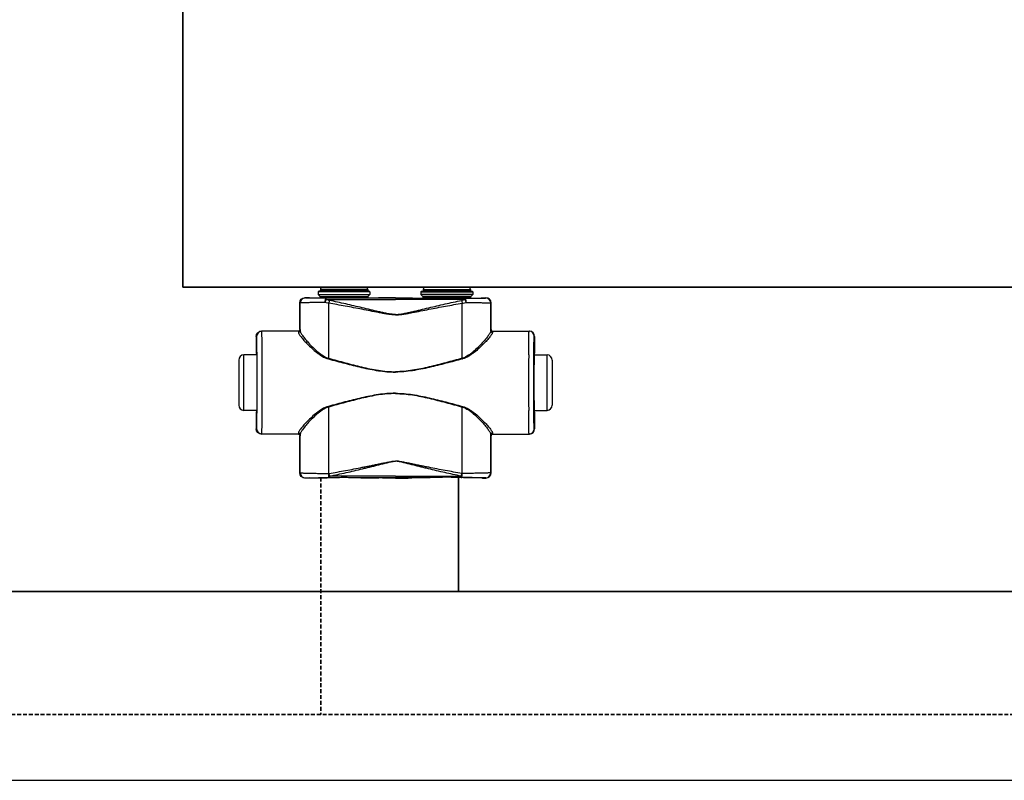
# Model space of a CAD drawing. Header units: millimetres. Extents: x -727 to 69715, y -15705 to 98123.
# Tile 255 of 256: x 59702 to 60181, y -15705 to -15335. Entities that reach past the tile are written whole.
import ezdxf

# ---------------------------------------------------------------- set-up
doc = ezdxf.new("R2010")
doc.units = ezdxf.units.MM
doc.linetypes.add('VERDECKT', pattern=[9.525, 6.35, -3.175])
for name, color, linetype, lineweight in [('UT_POTRUBI - PŘÍVOD', 1, 'Continuous', 35), ('UT_SCHÉMA_PŘÍVOD', 10, 'Continuous', 35), ('UT_SCHÉMA_ZPÁTEČKA', 172, 'VERDECKT', 35), ('UT_ZAŘÍZENÍ - OT', 3, 'Continuous', 35)]:
    doc.layers.add(name, color=color, linetype=linetype, lineweight=lineweight)

msp = doc.modelspace()

# ---------------------------------------------------------------- linework, layer by layer
at = {"color": 0, "linetype": 'Continuous'}
for p, q in [((59847.38, -15466.76), (59847.08, -15467.06)), ((59872.28, -15467.06), (59847.08, -15467.06)), ((59847.08, -15467.06), (59847.08, -15468.46)), ((59847.08, -15468.46), (59848.03, -15469.42)), ((59847.08, -15468.46), (59872.28, -15468.46)), ((59871.98, -15466.76), (59847.38, -15466.76)), ((59871.18, -15465.96), (59848.18, -15465.96)), ((59848.18, -15465.96), (59848.18, -15466.66)), ((59871.18, -15466.66), (59848.18, -15466.66)), ((59870.08, -15464.86), (59849.28, -15464.86)), ((59871.18, -15465.96), (59871.18, -15466.66)), ((59872.28, -15468.46), (59871.33, -15469.42)), ((59871.98, -15466.76), (59872.28, -15467.06)), ((59872.28, -15467.06), (59872.28, -15468.46)), ((59897.38, -15466.76), (59897.08, -15467.06)), ((59897.08, -15467.06), (59922.28, -15467.06)), ((59897.08, -15467.06), (59897.08, -15468.46)), ((59922.28, -15468.46), (59897.08, -15468.46)), ((59897.08, -15468.46), (59898.03, -15469.42)), ((59897.38, -15466.76), (59921.98, -15466.76)), ((59898.18, -15465.96), (59898.18, -15466.66)), ((59898.18, -15465.96), (59921.18, -15465.96)), ((59898.18, -15466.66), (59921.18, -15466.66)), ((59899.28, -15464.86), (59920.08, -15464.86)), ((59921.18, -15465.96), (59921.18, -15466.66)), ((59922.28, -15468.46), (59921.33, -15469.42)), ((59921.98, -15466.76), (59922.28, -15467.06)), ((59922.28, -15467.06), (59922.28, -15468.46)), ((59838.3, -15472.58), (59838.18, -15472.46)), ((59838.18, -15485.46), (59838.18, -15472.46)), ((59840.8, -15470.08), (59840.68, -15469.96)), ((59842.33, -15469.96), (59840.68, -15469.96)), ((59842.68, -15470.07), (59842.33, -15469.96)), ((59848.03, -15469.42), (59871.33, -15469.42)), ((59848.18, -15469.77), (59871.18, -15469.77)), ((59848.18, -15469.77), (59848.18, -15470.13)), ((59855.83, -15470.15), (59850.98, -15470.15)), ((59850.98, -15470.85), (59850.98, -15470.15)), ((59850.98, -15470.85), (59884.68, -15470.85)), ((59884.68, -15470.15), (59863.53, -15470.15)), ((59871.18, -15469.77), (59871.18, -15470.13)), ((59878.43, -15469.96), (59876.68, -15470.07)), ((59884.68, -15469.96), (59878.43, -15469.96)), ((59884.68, -15469.96), (59890.93, -15469.96)), ((59884.68, -15470.15), (59905.83, -15470.15)), ((59918.38, -15470.85), (59884.68, -15470.85)), ((59890.93, -15469.96), (59892.68, -15470.07)), ((59921.33, -15469.42), (59898.03, -15469.42)), ((59921.18, -15469.77), (59898.18, -15469.77)), ((59898.18, -15469.77), (59898.18, -15470.13)), ((59913.53, -15470.15), (59918.38, -15470.15)), ((59918.38, -15470.85), (59918.38, -15470.15)), ((59921.18, -15469.77), (59921.18, -15470.13)), ((59926.68, -15470.07), (59927.03, -15469.96)), ((59927.03, -15469.96), (59928.68, -15469.96)), ((59928.56, -15470.08), (59928.68, -15469.96)), ((59931.06, -15472.58), (59931.18, -15472.46)), ((59931.18, -15485.46), (59931.18, -15472.46)), ((59837.48, -15486.26), (59819.48, -15486.26)), ((59838.18, -15485.46), (59838.28, -15485.46)), ((59931.18, -15485.46), (59931.07, -15485.46)), ((59931.87, -15486.26), (59949.88, -15486.26)), ((59817.19, -15488.76), (59816.98, -15488.76)), ((59816.98, -15488.76), (59816.98, -15496.91)), ((59952.17, -15488.76), (59952.38, -15488.76)), ((59952.38, -15488.76), (59952.38, -15496.91)), ((59816.98, -15496.91), (59817.19, -15497.26)), ((59817.37, -15497.28), (59817.37, -15497.26)), ((59951.98, -15497.28), (59951.98, -15497.26)), ((59952.38, -15496.91), (59952.17, -15497.26)), ((59808.48, -15500.26), (59808.48, -15522.26)), ((59817.23, -15497.76), (59810.98, -15497.76)), ((59810.98, -15524.76), (59810.98, -15497.76)), ((59952.13, -15497.76), (59958.38, -15497.76)), ((59958.38, -15524.76), (59958.38, -15497.76)), ((59960.88, -15500.26), (59960.88, -15522.26)), ((59817.23, -15524.76), (59810.98, -15524.76)), ((59817.19, -15525.26), (59816.98, -15525.61)), ((59816.98, -15525.61), (59816.98, -15533.76)), ((59817.37, -15525.26), (59817.37, -15525.25)), ((59951.98, -15525.26), (59951.98, -15525.25)), ((59952.13, -15524.76), (59958.38, -15524.76)), ((59952.17, -15525.26), (59952.38, -15525.61)), ((59952.38, -15525.61), (59952.38, -15533.76)), ((59816.98, -15533.76), (59817.19, -15533.76)), ((59952.38, -15533.76), (59952.17, -15533.76)), ((59837.48, -15536.26), (59819.48, -15536.26)), ((59838.28, -15537.06), (59838.18, -15537.06)), ((59838.18, -15555.16), (59838.18, -15537.06)), ((59931.07, -15537.06), (59931.18, -15537.06)), ((59931.18, -15555.16), (59931.18, -15537.06)), ((59931.87, -15536.26), (59949.88, -15536.26)), ((59838.18, -15555.16), (59838.3, -15555.04)), ((59840.68, -15557.66), (59840.8, -15557.54)), ((59842.33, -15557.66), (59840.68, -15557.66)), ((59842.68, -15557.56), (59842.33, -15557.66)), ((59852.22, -15555.42), (59852.4, -15555.41)), ((59852.55, -15557.47), (59852.72, -15557.47)), ((59884.68, -15556.72), (59852.72, -15556.72)), ((59852.72, -15557.47), (59852.72, -15556.72)), ((59852.72, -15557.47), (59853.98, -15557.47)), ((59865.37, -15557.47), (59884.68, -15557.47)), ((59878.43, -15557.66), (59876.68, -15557.56)), ((59884.68, -15557.66), (59878.43, -15557.66)), ((59884.68, -15556.72), (59916.63, -15556.72)), ((59903.98, -15557.47), (59884.68, -15557.47)), ((59884.68, -15557.66), (59890.93, -15557.66)), ((59890.93, -15557.66), (59892.68, -15557.56)), ((59916.63, -15557.47), (59915.37, -15557.47)), ((59916.63, -15557.47), (59916.63, -15556.72)), ((59916.81, -15557.47), (59916.63, -15557.47)), ((59917.14, -15555.42), (59916.96, -15555.41)), ((59926.68, -15557.56), (59927.03, -15557.66)), ((59927.03, -15557.66), (59928.68, -15557.66)), ((59928.68, -15557.66), (59928.56, -15557.54)), ((59931.18, -15555.16), (59931.06, -15555.04))]:
    msp.add_line(p, q, dxfattribs=at)
msp.add_line((-727.45, -15704.69), (68024.28, -15704.69))
for centre, radius, start, end in [((59849.28, -15465.96), 1.1, 90, 180), ((59849.28, -15466.66), 1.1, 180, 185.2187), ((59870.08, -15465.96), 1.1, 0, 90), ((59870.08, -15466.66), 1.1, 354.7813, 0), ((59899.28, -15465.96), 1.1, 90, 180), ((59899.28, -15466.66), 1.1, 180, 185.2187), ((59920.08, -15465.96), 1.1, 0, 90), ((59920.08, -15466.66), 1.1, 354.7813, 0), ((59840.8, -15472.58), 2.5, 90.0025, 179.9975), ((59847.68, -15469.77), 0.5, 0, 45), ((59871.68, -15469.77), 0.5, 135, 180), ((59897.68, -15469.77), 0.5, 0, 45), ((59921.68, -15469.77), 0.5, 135, 180), ((59928.56, -15472.58), 2.5, 0.0025, 89.9975), ((59819.69, -15488.76), 2.5, 90.0022, 180.0011), ((59837.48, -15485.46), 0.8, 270.0036, 359.9972), ((59931.87, -15485.46), 0.8, 180.0028, 269.9964), ((59949.67, -15488.76), 2.5, 359.9989, 89.9978), ((59810.98, -15500.26), 2.5, 90, 180), ((57377.52, -15511.26), 2442.41, 359.68325, 0.31675), ((62391.84, -15511.26), 2442.41, 179.68325, 180.31675), ((59958.38, -15500.26), 2.5, 0, 90), ((59810.98, -15522.26), 2.5, 180, 270), ((59958.38, -15522.26), 2.5, 270, 0), ((59819.69, -15533.76), 2.5, 179.9989, 269.9978), ((59949.67, -15533.76), 2.5, 270.0022, 0.0011), ((59837.48, -15537.06), 0.8, 0.0028, 89.9964), ((59931.87, -15537.06), 0.8, 90.0036, 179.9972), ((59840.8, -15555.04), 2.5, 180.0025, 269.9975), ((59928.56, -15555.04), 2.5, 270.0025, 359.9975)]:
    msp.add_arc(centre, radius, start, end, dxfattribs=at)
at = {"color": 0, "linetype": 'Continuous', "extrusion": (0, 0, -1)}
for centre, major_axis, ratio, start_param, end_param in [((59840.68, -15472.46), (-1.77, 1.77), 0.999973, -0.785384, 0.785384), ((59859.68, -15470.07), (-17, 0), 0.005236, 4.941076, 6.283185), ((59859.68, -15470.07), (-17, 0), 0.005236, 3.141593, 4.483702), ((59819.48, -15488.76), (-2.5, 0), 0.999945, 0, 1.570796), ((59837.38, -15485.46), (-0.8, 0), 0.999986, -3.141593, -1.659157), ((59817.19, -15511.26), (0, 14), 0.010472, 0, 3.141593), ((59819.48, -15533.76), (-2.5, 0), 0.999945, -1.570796, 0), ((59837.38, -15537.06), (0.8, 0), 0.999986, -1.395381, 0), ((59840.68, -15555.16), (1.77, 1.77), 0.999973, -3.926977, -2.356208), ((59859.68, -15557.56), (-17, 0), 0.005236, 0, 1.229157), ((59859.68, -15557.56), (-17, 0), 0.005236, 1.912436, 3.141593)]:
    msp.add_ellipse(centre, major_axis=major_axis, ratio=ratio, start_param=start_param, end_param=end_param, dxfattribs=at)
at = {"color": 0, "linetype": 'Continuous'}
for centre, major_axis, ratio, start_param, end_param in [((59909.68, -15470.07), (17, 0), 0.005236, 3.141593, 4.483702), ((59909.68, -15470.07), (17, 0), 0.005236, 4.941076, 6.283185), ((59928.68, -15472.46), (1.77, 1.77), 0.999973, -0.785384, 0.785384), ((59931.98, -15485.46), (0.8, 0), 0.999986, -3.141593, -1.659157), ((59949.88, -15488.76), (2.5, 0), 0.999945, 0, 1.570796), ((59952.17, -15511.26), (0, 14), 0.010472, 0, 3.141593), ((59949.88, -15533.76), (2.5, 0), 0.999945, -1.570796, 0), ((59931.98, -15537.06), (-0.8, 0), 0.999986, -1.395381, 0), ((59909.68, -15557.56), (17, 0), 0.005236, 1.912436, 3.141593), ((59909.68, -15557.56), (17, 0), 0.005236, 0, 1.229157), ((59928.68, -15555.16), (-1.77, 1.77), 0.999973, -3.926977, -2.356208)]:
    msp.add_ellipse(centre, major_axis=major_axis, ratio=ratio, start_param=start_param, end_param=end_param, dxfattribs=at)
for points, knots in [([(59850.36, -15472.27), (59849.53, -15472.28), (59847.92, -15472.29), (59845.96, -15472.31), (59844.49, -15472.33), (59843.49, -15472.34), (59842.56, -15472.36), (59841.71, -15472.38), (59840.94, -15472.4), (59840.27, -15472.42), (59839.69, -15472.45), (59839.27, -15472.47), (59838.99, -15472.49), (59838.81, -15472.5), (59838.66, -15472.51), (59838.54, -15472.53), (59838.44, -15472.54), (59838.37, -15472.55), (59838.33, -15472.57), (59838.3, -15472.58), (59838.3, -15472.58)], [0, 0, 0, 0, 0.207034, 0.39928, 0.488214, 0.57154, 0.648707, 0.71921, 0.782588, 0.838437, 0.886403, 0.926186, 0.942933, 0.957549, 0.970012, 0.98031, 0.988432, 0.994377, 0.998178, 1, 1, 1, 1]), ([(59838.31, -15486), (59838.31, -15484.88), (59838.31, -15480.41), (59838.3, -15475.93), (59838.3, -15472.58)], [0, 0, 0, 0, 0.250733, 1, 1, 1, 1]), ([(59850.98, -15470.15), (59850.27, -15470.15), (59848.92, -15470.15), (59847.25, -15470.15), (59846.02, -15470.14), (59845.17, -15470.14), (59844.38, -15470.13), (59843.67, -15470.13), (59843.03, -15470.12), (59842.46, -15470.12), (59841.97, -15470.11), (59841.62, -15470.11), (59841.38, -15470.1), (59841.23, -15470.1), (59841.1, -15470.1), (59841, -15470.1), (59840.93, -15470.09), (59840.88, -15470.09), (59840.85, -15470.09), (59840.83, -15470.09), (59840.82, -15470.09), (59840.81, -15470.09), (59840.8, -15470.09), (59840.8, -15470.08)], [0, 0, 0, 0, 0.207653, 0.400343, 0.489423, 0.572844, 0.650059, 0.720565, 0.783909, 0.839692, 0.887568, 0.927242, 0.943927, 0.958477, 0.970869, 0.981088, 0.989117, 0.992306, 0.994945, 0.997032, 0.998568, 0.999554, 1, 1, 1, 1]), ([(59850.98, -15470.15), (59850.89, -15470.16), (59850.79, -15470.27), (59850.71, -15470.4), (59850.64, -15470.55), (59850.56, -15470.78), (59850.49, -15471.09), (59850.43, -15471.45), (59850.39, -15471.85), (59850.37, -15472.13), (59850.36, -15472.27)], [0, 0, 0, 0, 0.117156, 0.161001, 0.211236, 0.330442, 0.472834, 0.634922, 0.812344, 1, 1, 1, 1]), ([(59850.98, -15470.85), (59850.85, -15471.06), (59850.62, -15471.52), (59850.45, -15472.01), (59850.36, -15472.27)], [0, 0, 0, 0, 0.464895, 1, 1, 1, 1]), ([(59852.23, -15472.63), (59852.07, -15472.61), (59851.44, -15472.51), (59850.82, -15472.38), (59850.36, -15472.27)], [0, 0, 0, 0, 0.252579, 1, 1, 1, 1]), ([(59852.55, -15471.29), (59852.42, -15471.27), (59851.88, -15471.15), (59851.36, -15470.99), (59850.98, -15470.85)], [0, 0, 0, 0, 0.253704, 1, 1, 1, 1]), ([(59852.55, -15471.29), (59852.49, -15471.5), (59852.37, -15471.94), (59852.27, -15472.39), (59852.23, -15472.63)], [0, 0, 0, 0, 0.464569, 1, 1, 1, 1]), ([(59884.68, -15478.27), (59884.68, -15478.27), (59883.99, -15478.27), (59882.61, -15478.19), (59880.56, -15477.91), (59878.52, -15477.56), (59875.81, -15477.06), (59872.43, -15476.39), (59868.39, -15475.6), (59864.34, -15474.81), (59860.3, -15474.05), (59856.27, -15473.32), (59853.57, -15472.86), (59852.23, -15472.63)], [0.5000015, 0.5000015, 0.5000015, 0.5000015, 0.500002, 0.5313979, 0.5627848, 0.5941575, 0.6255147, 0.6881766, 0.7507583, 0.8132458, 0.8756245, 0.9378805, 1, 1, 1, 1]), ([(59852.24, -15499.41), (59852.24, -15497.17), (59852.24, -15488.24), (59852.23, -15479.32), (59852.23, -15472.63)], [0, 0, 0, 0, 0.250952, 1, 1, 1, 1]), ([(59884.68, -15478.09), (59884.68, -15478.09), (59884.33, -15478.09), (59883.64, -15478.07), (59882.27, -15477.93), (59880.57, -15477.65), (59878.55, -15477.23), (59876.53, -15476.77), (59874.53, -15476.3), (59871.86, -15475.66), (59868.52, -15474.86), (59864.52, -15473.92), (59860.53, -15473), (59856.54, -15472.12), (59853.88, -15471.57), (59852.55, -15471.29)], [0.499995, 0.499995, 0.499995, 0.499995, 0.4999958, 0.5157333, 0.5314718, 0.5629204, 0.5943483, 0.6257534, 0.6571339, 0.6884877, 0.7511054, 0.813586, 0.8759088, 0.9380534, 1, 1, 1, 1]), ([(59863.53, -15470.15), (59862.89, -15470.15), (59861.61, -15470.18), (59859.68, -15470.2), (59857.75, -15470.18), (59856.46, -15470.15), (59855.83, -15470.15)], [0, 0, 0, 0, 0.248355, 0.5, 0.751645, 1, 1, 1, 1]), ([(59884.68, -15478.09), (59884.68, -15478.09), (59885.02, -15478.09), (59885.71, -15478.07), (59887.09, -15477.93), (59888.79, -15477.65), (59890.81, -15477.23), (59892.82, -15476.77), (59894.83, -15476.3), (59897.5, -15475.66), (59900.84, -15474.86), (59904.83, -15473.92), (59908.83, -15473), (59912.82, -15472.12), (59915.48, -15471.57), (59916.81, -15471.29)], [0.499995, 0.499995, 0.499995, 0.499995, 0.4999958, 0.5157333, 0.5314718, 0.5629204, 0.5943483, 0.6257534, 0.6571339, 0.6884877, 0.7511054, 0.813586, 0.8759088, 0.9380534, 1, 1, 1, 1]), ([(59884.68, -15478.27), (59884.68, -15478.27), (59885.37, -15478.27), (59886.75, -15478.19), (59888.8, -15477.91), (59890.84, -15477.56), (59893.55, -15477.06), (59896.92, -15476.39), (59900.97, -15475.6), (59905.01, -15474.81), (59909.05, -15474.05), (59913.09, -15473.32), (59915.79, -15472.86), (59917.13, -15472.63)], [0.5000015, 0.5000015, 0.5000015, 0.5000015, 0.500002, 0.5313979, 0.5627848, 0.5941575, 0.6255147, 0.6881766, 0.7507583, 0.8132458, 0.8756245, 0.9378805, 1, 1, 1, 1]), ([(59905.83, -15470.15), (59906.46, -15470.15), (59907.75, -15470.18), (59909.68, -15470.2), (59911.61, -15470.18), (59912.89, -15470.15), (59913.53, -15470.15)], [0, 0, 0, 0, 0.248355, 0.5, 0.751645, 1, 1, 1, 1]), ([(59916.81, -15471.29), (59916.94, -15471.27), (59917.47, -15471.15), (59918, -15470.99), (59918.38, -15470.85)], [0, 0, 0, 0, 0.253704, 1, 1, 1, 1]), ([(59916.81, -15471.29), (59916.87, -15471.5), (59916.99, -15471.94), (59917.09, -15472.39), (59917.13, -15472.63)], [0, 0, 0, 0, 0.464569, 1, 1, 1, 1]), ([(59917.12, -15499.41), (59917.12, -15497.17), (59917.12, -15488.24), (59917.13, -15479.32), (59917.13, -15472.63)], [0, 0, 0, 0, 0.250952, 1, 1, 1, 1]), ([(59917.13, -15472.63), (59917.29, -15472.61), (59917.92, -15472.51), (59918.54, -15472.38), (59919, -15472.27)], [0, 0, 0, 0, 0.252579, 1, 1, 1, 1]), ([(59918.38, -15470.15), (59919.08, -15470.15), (59920.44, -15470.15), (59922.1, -15470.15), (59923.34, -15470.14), (59924.19, -15470.14), (59924.97, -15470.13), (59925.69, -15470.13), (59926.33, -15470.12), (59926.9, -15470.12), (59927.39, -15470.11), (59927.74, -15470.11), (59927.98, -15470.1), (59928.13, -15470.1), (59928.25, -15470.1), (59928.36, -15470.1), (59928.43, -15470.09), (59928.48, -15470.09), (59928.5, -15470.09), (59928.52, -15470.09), (59928.54, -15470.09), (59928.55, -15470.09), (59928.56, -15470.09), (59928.56, -15470.08)], [0, 0, 0, 0, 0.207653, 0.400343, 0.489423, 0.572844, 0.650059, 0.720565, 0.783909, 0.839692, 0.887568, 0.927242, 0.943927, 0.958477, 0.970869, 0.981088, 0.989117, 0.992306, 0.994945, 0.997032, 0.998568, 0.999554, 1, 1, 1, 1]), ([(59918.38, -15470.15), (59918.47, -15470.16), (59918.57, -15470.27), (59918.65, -15470.4), (59918.72, -15470.55), (59918.79, -15470.78), (59918.87, -15471.09), (59918.93, -15471.45), (59918.97, -15471.85), (59918.99, -15472.13), (59919, -15472.27)], [0, 0, 0, 0, 0.117156, 0.161001, 0.211236, 0.330442, 0.472834, 0.634922, 0.812344, 1, 1, 1, 1]), ([(59918.38, -15470.85), (59918.5, -15471.06), (59918.73, -15471.52), (59918.91, -15472.01), (59919, -15472.27)], [0, 0, 0, 0, 0.464895, 1, 1, 1, 1]), ([(59919, -15472.27), (59919.83, -15472.28), (59921.44, -15472.29), (59923.4, -15472.31), (59924.87, -15472.33), (59925.87, -15472.34), (59926.8, -15472.36), (59927.65, -15472.38), (59928.41, -15472.4), (59929.09, -15472.42), (59929.66, -15472.45), (59930.08, -15472.47), (59930.37, -15472.49), (59930.55, -15472.5), (59930.7, -15472.51), (59930.82, -15472.53), (59930.92, -15472.54), (59930.99, -15472.55), (59931.03, -15472.57), (59931.05, -15472.58), (59931.06, -15472.58)], [0, 0, 0, 0, 0.207034, 0.39928, 0.488214, 0.57154, 0.648707, 0.71921, 0.782588, 0.838437, 0.886403, 0.926186, 0.942933, 0.957549, 0.970012, 0.98031, 0.988432, 0.994377, 0.998178, 1, 1, 1, 1]), ([(59931.05, -15486), (59931.05, -15484.88), (59931.05, -15480.41), (59931.05, -15475.93), (59931.06, -15472.58)], [0, 0, 0, 0, 0.250733, 1, 1, 1, 1]), ([(59819.89, -15497.76), (59819.88, -15496.92), (59819.87, -15495.32), (59819.85, -15493.39), (59819.84, -15491.97), (59819.83, -15491.02), (59819.81, -15490.14), (59819.8, -15489.35), (59819.79, -15488.65), (59819.78, -15488.03), (59819.76, -15487.5), (59819.75, -15487.12), (59819.74, -15486.87), (59819.73, -15486.71), (59819.73, -15486.57), (59819.72, -15486.47), (59819.71, -15486.38), (59819.7, -15486.32), (59819.7, -15486.28), (59819.69, -15486.27), (59819.69, -15486.26), (59819.69, -15486.26)], [0, 0, 0, 0, 0.218984, 0.416191, 0.505653, 0.588551, 0.664564, 0.733396, 0.794781, 0.848478, 0.894279, 0.932006, 0.947796, 0.961515, 0.973152, 0.982695, 0.990138, 0.995479, 0.998726, 0.999584, 1, 1, 1, 1]), ([(59837.48, -15486.26), (59837.48, -15486.26), (59837.49, -15486.27), (59837.49, -15486.27), (59837.49, -15486.28), (59837.49, -15486.3), (59837.49, -15486.34), (59837.5, -15486.4), (59837.5, -15486.47), (59837.5, -15486.56), (59837.51, -15486.66), (59837.51, -15486.74), (59837.51, -15486.78)], [0, 0, 0, 0, 0.005122, 0.017304, 0.037118, 0.064661, 0.143035, 0.252499, 0.393016, 0.564526, 0.766907, 1, 1, 1, 1]), ([(59838.31, -15486), (59838.31, -15486.1), (59838.27, -15486.31), (59838.09, -15486.57), (59837.82, -15486.74), (59837.61, -15486.78), (59837.51, -15486.78)], [0, 0, 0, 0, 0.247572, 0.496581, 0.747591, 1, 1, 1, 1]), ([(59837.51, -15486.78), (59837.51, -15486.85), (59837.53, -15486.99), (59837.61, -15487.21), (59837.72, -15487.46), (59837.93, -15487.84), (59838.28, -15488.39), (59838.81, -15489.09), (59839.46, -15489.88), (59840.49, -15491.06), (59841.99, -15492.64), (59844.04, -15494.6), (59845.95, -15496.25), (59847.64, -15497.51), (59849.5, -15498.72), (59851.05, -15499.44), (59852.14, -15499.74)], [0, 0, 0, 0, 0.009694, 0.02127, 0.034861, 0.050494, 0.087694, 0.13227, 0.183417, 0.240322, 0.368483, 0.511765, 0.666448, 0.747227, 0.829948, 1, 1, 1, 1]), ([(59838.28, -15485.46), (59838.28, -15485.46), (59838.29, -15485.47), (59838.29, -15485.47), (59838.29, -15485.48), (59838.29, -15485.5), (59838.29, -15485.54), (59838.3, -15485.6), (59838.3, -15485.68), (59838.3, -15485.77), (59838.31, -15485.88), (59838.31, -15485.96), (59838.31, -15486)], [0, 0, 0, 0, 0.005057, 0.017214, 0.037015, 0.06455, 0.142921, 0.252392, 0.392925, 0.564459, 0.766871, 1, 1, 1, 1]), ([(59838.31, -15486), (59838.31, -15486.07), (59838.33, -15486.21), (59838.4, -15486.44), (59838.51, -15486.7), (59838.7, -15487.11), (59839.04, -15487.67), (59839.54, -15488.4), (59840.15, -15489.2), (59841.12, -15490.42), (59842.54, -15492.04), (59844.47, -15494.06), (59846.28, -15495.75), (59847.9, -15497.06), (59849.68, -15498.32), (59851.17, -15499.1), (59852.24, -15499.41)], [0, 0, 0, 0, 0.010286, 0.022433, 0.036551, 0.052653, 0.090607, 0.135698, 0.187142, 0.244158, 0.372094, 0.514728, 0.6685, 0.748767, 0.830965, 1, 1, 1, 1]), ([(59931.05, -15486), (59931.05, -15486.07), (59931.02, -15486.21), (59930.96, -15486.44), (59930.85, -15486.7), (59930.65, -15487.11), (59930.32, -15487.67), (59929.82, -15488.4), (59929.21, -15489.2), (59928.24, -15490.42), (59926.82, -15492.04), (59924.89, -15494.06), (59923.08, -15495.75), (59921.46, -15497.06), (59919.68, -15498.32), (59918.19, -15499.1), (59917.12, -15499.41)], [0, 0, 0, 0, 0.010286, 0.022433, 0.036551, 0.052653, 0.090607, 0.135698, 0.187142, 0.244158, 0.372094, 0.514728, 0.6685, 0.748767, 0.830965, 1, 1, 1, 1]), ([(59931.85, -15486.78), (59931.85, -15486.85), (59931.82, -15486.99), (59931.75, -15487.21), (59931.64, -15487.46), (59931.43, -15487.84), (59931.08, -15488.39), (59930.54, -15489.09), (59929.9, -15489.88), (59928.87, -15491.06), (59927.36, -15492.64), (59925.32, -15494.6), (59923.41, -15496.25), (59921.71, -15497.51), (59919.86, -15498.72), (59918.31, -15499.44), (59917.22, -15499.74)], [0, 0, 0, 0, 0.009694, 0.02127, 0.034861, 0.050494, 0.087694, 0.13227, 0.183417, 0.240322, 0.368483, 0.511765, 0.666448, 0.747227, 0.829948, 1, 1, 1, 1]), ([(59931.07, -15485.46), (59931.07, -15485.46), (59931.07, -15485.47), (59931.07, -15485.47), (59931.07, -15485.48), (59931.07, -15485.5), (59931.06, -15485.54), (59931.06, -15485.6), (59931.06, -15485.68), (59931.05, -15485.77), (59931.05, -15485.88), (59931.05, -15485.96), (59931.05, -15486)], [0, 0, 0, 0, 0.005057, 0.017214, 0.037015, 0.06455, 0.142921, 0.252392, 0.392925, 0.564459, 0.766871, 1, 1, 1, 1]), ([(59931.05, -15486), (59931.05, -15486.1), (59931.09, -15486.31), (59931.27, -15486.57), (59931.53, -15486.74), (59931.74, -15486.78), (59931.85, -15486.78)], [0, 0, 0, 0, 0.247572, 0.496581, 0.747591, 1, 1, 1, 1]), ([(59931.87, -15486.26), (59931.87, -15486.26), (59931.87, -15486.27), (59931.87, -15486.27), (59931.87, -15486.28), (59931.87, -15486.3), (59931.86, -15486.34), (59931.86, -15486.4), (59931.86, -15486.47), (59931.85, -15486.56), (59931.85, -15486.66), (59931.85, -15486.74), (59931.85, -15486.78)], [0, 0, 0, 0, 0.005122, 0.017304, 0.037118, 0.064661, 0.143035, 0.252499, 0.393016, 0.564526, 0.766907, 1, 1, 1, 1]), ([(59949.47, -15497.76), (59949.48, -15496.92), (59949.49, -15495.32), (59949.5, -15493.39), (59949.52, -15491.97), (59949.53, -15491.02), (59949.54, -15490.14), (59949.56, -15489.35), (59949.57, -15488.65), (59949.58, -15488.03), (59949.6, -15487.5), (59949.61, -15487.12), (59949.62, -15486.87), (59949.62, -15486.71), (59949.63, -15486.57), (59949.64, -15486.47), (59949.65, -15486.38), (59949.65, -15486.32), (59949.66, -15486.28), (59949.66, -15486.27), (59949.67, -15486.26), (59949.67, -15486.26)], [0, 0, 0, 0, 0.218984, 0.416191, 0.505653, 0.588551, 0.664564, 0.733396, 0.794781, 0.848478, 0.894279, 0.932006, 0.947796, 0.961515, 0.973152, 0.982695, 0.990138, 0.995479, 0.998726, 0.999584, 1, 1, 1, 1]), ([(59817.37, -15497.26), (59817.37, -15496.63), (59817.36, -15495.44), (59817.34, -15494), (59817.33, -15492.94), (59817.31, -15492.24), (59817.3, -15491.6), (59817.29, -15491.02), (59817.28, -15490.5), (59817.27, -15490.05), (59817.26, -15489.67), (59817.24, -15489.39), (59817.24, -15489.2), (59817.23, -15489.09), (59817.22, -15488.99), (59817.22, -15488.91), (59817.21, -15488.85), (59817.2, -15488.8), (59817.2, -15488.78), (59817.19, -15488.76), (59817.19, -15488.76)], [0, 0, 0, 0, 0.221931, 0.420259, 0.509783, 0.592499, 0.668149, 0.736495, 0.797321, 0.850436, 0.895675, 0.932895, 0.948462, 0.961984, 0.973451, 0.982856, 0.990196, 0.99547, 0.998697, 1, 1, 1, 1]), ([(59951.98, -15497.26), (59951.99, -15496.63), (59952, -15495.44), (59952.02, -15494), (59952.03, -15492.94), (59952.04, -15492.24), (59952.05, -15491.6), (59952.07, -15491.02), (59952.08, -15490.5), (59952.09, -15490.05), (59952.1, -15489.67), (59952.11, -15489.39), (59952.12, -15489.2), (59952.13, -15489.09), (59952.14, -15488.99), (59952.14, -15488.91), (59952.15, -15488.85), (59952.15, -15488.8), (59952.16, -15488.78), (59952.17, -15488.76), (59952.17, -15488.76)], [0, 0, 0, 0, 0.221931, 0.420259, 0.509783, 0.592499, 0.668149, 0.736495, 0.797321, 0.850436, 0.895675, 0.932895, 0.948462, 0.961984, 0.973451, 0.982856, 0.990196, 0.99547, 0.998697, 1, 1, 1, 1]), ([(59817.37, -15525.25), (59817.39, -15523.06), (59817.42, -15518.39), (59817.43, -15511.26), (59817.42, -15504.13), (59817.39, -15499.47), (59817.37, -15497.28)], [0, 0, 0, 0, 0.235226, 0.499987, 0.764754, 1, 1, 1, 1]), ([(59951.98, -15525.25), (59951.97, -15523.06), (59951.94, -15518.39), (59951.93, -15511.26), (59951.94, -15504.13), (59951.97, -15499.47), (59951.98, -15497.28)], [0, 0, 0, 0, 0.235226, 0.499987, 0.764754, 1, 1, 1, 1]), ([(59852.24, -15499.41), (59852.23, -15499.44), (59852.2, -15499.55), (59852.17, -15499.66), (59852.14, -15499.74)], [0, 0, 0, 0, 0.258378, 1, 1, 1, 1]), ([(59852.14, -15499.74), (59854.8, -15500.45), (59858.8, -15501.53), (59864.16, -15502.9), (59868.2, -15503.87), (59872.27, -15504.75), (59876.37, -15505.48), (59879.82, -15505.89), (59882.59, -15506.07), (59883.98, -15506.1), (59884.68, -15506.1), (59884.68, -15506.1)], [0, 0, 0, 0, 0.1245061, 0.1869228, 0.2494269, 0.3120016, 0.3746311, 0.4372993, 0.4686472, 0.4999998, 0.5, 0.5, 0.5, 0.5]), ([(59852.24, -15499.41), (59854.89, -15500.14), (59858.88, -15501.25), (59864.21, -15502.66), (59868.24, -15503.66), (59872.3, -15504.56), (59876.39, -15505.31), (59879.83, -15505.74), (59882.6, -15505.92), (59883.99, -15505.95), (59884.68, -15505.95), (59884.68, -15505.95)], [0, 0, 0, 0, 0.1244767, 0.1868883, 0.2493924, 0.3119715, 0.3746087, 0.437287, 0.4686409, 0.4999998, 0.5, 0.5, 0.5, 0.5]), ([(59917.12, -15499.41), (59914.46, -15500.14), (59910.48, -15501.25), (59905.14, -15502.66), (59901.12, -15503.66), (59897.06, -15504.56), (59892.97, -15505.31), (59889.53, -15505.74), (59886.76, -15505.92), (59885.37, -15505.95), (59884.68, -15505.95), (59884.68, -15505.95)], [0, 0, 0, 0, 0.1244767, 0.1868883, 0.2493924, 0.3119715, 0.3746087, 0.437287, 0.4686409, 0.4999998, 0.5, 0.5, 0.5, 0.5]), ([(59917.22, -15499.74), (59914.56, -15500.45), (59910.55, -15501.53), (59905.2, -15502.9), (59901.16, -15503.87), (59897.09, -15504.75), (59892.99, -15505.48), (59889.54, -15505.89), (59886.76, -15506.07), (59885.37, -15506.1), (59884.68, -15506.1), (59884.68, -15506.1)], [0, 0, 0, 0, 0.1245061, 0.1869228, 0.2494269, 0.3120016, 0.3746311, 0.4372993, 0.4686472, 0.4999998, 0.5, 0.5, 0.5, 0.5]), ([(59917.12, -15499.41), (59917.13, -15499.44), (59917.16, -15499.55), (59917.19, -15499.66), (59917.22, -15499.74)], [0, 0, 0, 0, 0.258378, 1, 1, 1, 1]), ([(59884.68, -15516.43), (59883.29, -15516.43), (59880.51, -15516.55), (59876.37, -15517.05), (59872.27, -15517.77), (59868.2, -15518.65), (59864.16, -15519.63), (59858.8, -15520.99), (59854.8, -15522.07), (59852.14, -15522.79)], [0.5, 0.5, 0.5, 0.5, 0.5626889, 0.6253582, 0.6879892, 0.7505657, 0.8130716, 0.8754902, 1, 1, 1, 1]), ([(59884.68, -15516.58), (59883.29, -15516.58), (59880.52, -15516.7), (59876.39, -15517.21), (59872.3, -15517.96), (59868.24, -15518.87), (59864.21, -15519.87), (59858.88, -15521.28), (59854.89, -15522.38), (59852.24, -15523.12)], [0.5, 0.5, 0.5, 0.5, 0.5627005, 0.6253799, 0.6880187, 0.7505997, 0.8131057, 0.8755193, 1, 1, 1, 1]), ([(59884.68, -15516.43), (59886.07, -15516.43), (59888.85, -15516.55), (59892.99, -15517.05), (59897.09, -15517.77), (59901.16, -15518.65), (59905.2, -15519.63), (59910.55, -15520.99), (59914.56, -15522.07), (59917.22, -15522.79)], [0.5, 0.5, 0.5, 0.5, 0.5626889, 0.6253582, 0.6879892, 0.7505657, 0.8130716, 0.8754902, 1, 1, 1, 1]), ([(59884.68, -15516.58), (59886.07, -15516.58), (59888.84, -15516.7), (59892.97, -15517.21), (59897.06, -15517.96), (59901.12, -15518.87), (59905.14, -15519.87), (59910.48, -15521.28), (59914.46, -15522.38), (59917.12, -15523.12)], [0.5, 0.5, 0.5, 0.5, 0.5627005, 0.6253799, 0.6880187, 0.7505997, 0.8131057, 0.8755193, 1, 1, 1, 1]), ([(59817.19, -15533.76), (59817.19, -15533.76), (59817.2, -15533.75), (59817.2, -15533.72), (59817.21, -15533.68), (59817.22, -15533.61), (59817.22, -15533.53), (59817.23, -15533.44), (59817.24, -15533.32), (59817.24, -15533.13), (59817.26, -15532.86), (59817.27, -15532.47), (59817.28, -15532.02), (59817.29, -15531.51), (59817.3, -15530.92), (59817.31, -15530.28), (59817.33, -15529.58), (59817.34, -15528.53), (59817.36, -15527.08), (59817.37, -15525.89), (59817.37, -15525.26)], [0, 0, 0, 0, 0.001303, 0.00453, 0.009804, 0.017144, 0.026549, 0.038016, 0.051538, 0.067105, 0.104325, 0.149564, 0.202679, 0.263505, 0.331851, 0.407501, 0.490217, 0.579741, 0.778069, 1, 1, 1, 1]), ([(59819.69, -15536.26), (59819.69, -15536.26), (59819.69, -15536.26), (59819.7, -15536.24), (59819.7, -15536.2), (59819.71, -15536.14), (59819.72, -15536.06), (59819.73, -15535.95), (59819.73, -15535.82), (59819.74, -15535.66), (59819.75, -15535.4), (59819.76, -15535.02), (59819.78, -15534.49), (59819.79, -15533.88), (59819.8, -15533.17), (59819.81, -15532.38), (59819.83, -15531.51), (59819.84, -15530.56), (59819.85, -15529.14), (59819.87, -15527.2), (59819.88, -15525.6), (59819.89, -15524.76)], [0, 0, 0, 0, 0.000416, 0.001274, 0.004521, 0.009862, 0.017305, 0.026849, 0.038485, 0.052204, 0.067994, 0.105721, 0.151522, 0.205219, 0.266604, 0.335437, 0.411449, 0.494347, 0.58381, 0.781016, 1, 1, 1, 1]), ([(59852.14, -15522.79), (59851.05, -15523.08), (59849.5, -15523.81), (59847.64, -15525.01), (59845.95, -15526.28), (59844.04, -15527.92), (59841.99, -15529.88), (59840.49, -15531.47), (59839.46, -15532.65), (59838.81, -15533.43), (59838.28, -15534.14), (59837.93, -15534.68), (59837.72, -15535.07), (59837.61, -15535.32), (59837.53, -15535.54), (59837.51, -15535.68), (59837.51, -15535.74)], [0, 0, 0, 0, 0.170052, 0.252774, 0.333553, 0.488235, 0.631517, 0.759678, 0.816583, 0.86773, 0.912306, 0.949506, 0.965139, 0.978731, 0.990306, 1, 1, 1, 1]), ([(59852.24, -15523.12), (59851.17, -15523.43), (59849.68, -15524.2), (59847.9, -15525.46), (59846.28, -15526.77), (59844.47, -15528.46), (59842.54, -15530.48), (59841.12, -15532.11), (59840.15, -15533.32), (59839.54, -15534.13), (59839.04, -15534.86), (59838.7, -15535.42), (59838.51, -15535.82), (59838.4, -15536.08), (59838.33, -15536.31), (59838.31, -15536.46), (59838.31, -15536.53)], [0, 0, 0, 0, 0.169036, 0.251233, 0.3315, 0.485272, 0.627906, 0.755842, 0.812858, 0.864302, 0.909393, 0.947347, 0.963449, 0.977567, 0.989714, 1, 1, 1, 1]), ([(59852.24, -15523.12), (59852.23, -15523.09), (59852.2, -15522.98), (59852.17, -15522.87), (59852.14, -15522.79)], [0, 0, 0, 0, 0.258378, 1, 1, 1, 1]), ([(59852.22, -15555.42), (59852.22, -15552.74), (59852.23, -15541.97), (59852.24, -15531.21), (59852.24, -15523.12)], [0, 0, 0, 0, 0.248459, 1, 1, 1, 1]), ([(59917.12, -15523.12), (59917.13, -15523.09), (59917.16, -15522.98), (59917.19, -15522.87), (59917.22, -15522.79)], [0, 0, 0, 0, 0.258378, 1, 1, 1, 1]), ([(59917.12, -15523.12), (59918.19, -15523.43), (59919.68, -15524.2), (59921.46, -15525.46), (59923.08, -15526.77), (59924.89, -15528.46), (59926.82, -15530.48), (59928.24, -15532.11), (59929.21, -15533.32), (59929.82, -15534.13), (59930.32, -15534.86), (59930.65, -15535.42), (59930.85, -15535.82), (59930.96, -15536.08), (59931.02, -15536.31), (59931.05, -15536.46), (59931.05, -15536.53)], [0, 0, 0, 0, 0.169036, 0.251233, 0.3315, 0.485272, 0.627906, 0.755842, 0.812858, 0.864302, 0.909393, 0.947347, 0.963449, 0.977567, 0.989714, 1, 1, 1, 1]), ([(59917.14, -15555.42), (59917.13, -15552.74), (59917.12, -15541.97), (59917.12, -15531.21), (59917.12, -15523.12)], [0, 0, 0, 0, 0.248459, 1, 1, 1, 1]), ([(59917.22, -15522.79), (59918.31, -15523.08), (59919.86, -15523.81), (59921.71, -15525.01), (59923.41, -15526.28), (59925.32, -15527.92), (59927.36, -15529.88), (59928.87, -15531.47), (59929.9, -15532.65), (59930.54, -15533.43), (59931.08, -15534.14), (59931.43, -15534.68), (59931.64, -15535.07), (59931.75, -15535.32), (59931.82, -15535.54), (59931.85, -15535.68), (59931.85, -15535.74)], [0, 0, 0, 0, 0.170052, 0.252774, 0.333553, 0.488235, 0.631517, 0.759678, 0.816583, 0.86773, 0.912306, 0.949506, 0.965139, 0.978731, 0.990306, 1, 1, 1, 1]), ([(59949.67, -15536.26), (59949.67, -15536.26), (59949.66, -15536.26), (59949.66, -15536.24), (59949.65, -15536.2), (59949.65, -15536.14), (59949.64, -15536.06), (59949.63, -15535.95), (59949.62, -15535.82), (59949.62, -15535.66), (59949.61, -15535.4), (59949.6, -15535.02), (59949.58, -15534.49), (59949.57, -15533.88), (59949.56, -15533.17), (59949.54, -15532.38), (59949.53, -15531.51), (59949.52, -15530.56), (59949.5, -15529.14), (59949.49, -15527.2), (59949.48, -15525.6), (59949.47, -15524.76)], [0, 0, 0, 0, 0.000416, 0.001274, 0.004521, 0.009862, 0.017305, 0.026849, 0.038485, 0.052204, 0.067994, 0.105721, 0.151522, 0.205219, 0.266604, 0.335437, 0.411449, 0.494347, 0.58381, 0.781016, 1, 1, 1, 1]), ([(59952.17, -15533.76), (59952.17, -15533.76), (59952.16, -15533.75), (59952.15, -15533.72), (59952.15, -15533.68), (59952.14, -15533.61), (59952.14, -15533.53), (59952.13, -15533.44), (59952.12, -15533.32), (59952.11, -15533.13), (59952.1, -15532.86), (59952.09, -15532.47), (59952.08, -15532.02), (59952.07, -15531.51), (59952.05, -15530.92), (59952.04, -15530.28), (59952.03, -15529.58), (59952.02, -15528.53), (59952, -15527.08), (59951.99, -15525.89), (59951.98, -15525.26)], [0, 0, 0, 0, 0.001303, 0.00453, 0.009804, 0.017144, 0.026549, 0.038016, 0.051538, 0.067105, 0.104325, 0.149564, 0.202679, 0.263505, 0.331851, 0.407501, 0.490217, 0.579741, 0.778069, 1, 1, 1, 1]), ([(59837.51, -15535.74), (59837.51, -15535.78), (59837.51, -15535.86), (59837.5, -15535.96), (59837.5, -15536.05), (59837.5, -15536.13), (59837.49, -15536.18), (59837.49, -15536.22), (59837.49, -15536.24), (59837.49, -15536.25), (59837.49, -15536.26), (59837.48, -15536.26), (59837.48, -15536.26)], [0, 0, 0, 0, 0.233093, 0.435474, 0.606984, 0.747501, 0.856965, 0.935339, 0.962882, 0.982696, 0.994878, 1, 1, 1, 1]), ([(59838.31, -15536.53), (59838.31, -15536.42), (59838.27, -15536.22), (59838.09, -15535.96), (59837.82, -15535.78), (59837.61, -15535.74), (59837.51, -15535.74)], [0, 0, 0, 0, 0.247572, 0.496581, 0.747591, 1, 1, 1, 1]), ([(59931.05, -15536.53), (59931.05, -15536.42), (59931.09, -15536.22), (59931.27, -15535.96), (59931.53, -15535.78), (59931.74, -15535.74), (59931.85, -15535.74)], [0, 0, 0, 0, 0.247572, 0.496581, 0.747591, 1, 1, 1, 1]), ([(59931.85, -15535.74), (59931.85, -15535.78), (59931.85, -15535.86), (59931.85, -15535.96), (59931.86, -15536.05), (59931.86, -15536.13), (59931.86, -15536.18), (59931.87, -15536.22), (59931.87, -15536.24), (59931.87, -15536.25), (59931.87, -15536.26), (59931.87, -15536.26), (59931.87, -15536.26)], [0, 0, 0, 0, 0.233093, 0.435474, 0.606984, 0.747501, 0.856965, 0.935339, 0.962882, 0.982696, 0.994878, 1, 1, 1, 1]), ([(59838.31, -15536.53), (59838.31, -15536.57), (59838.31, -15536.65), (59838.3, -15536.75), (59838.3, -15536.85), (59838.3, -15536.92), (59838.29, -15536.98), (59838.29, -15537.02), (59838.29, -15537.04), (59838.29, -15537.05), (59838.29, -15537.06), (59838.28, -15537.06), (59838.28, -15537.06)], [0, 0, 0, 0, 0.23313, 0.435541, 0.607074, 0.747608, 0.857079, 0.93545, 0.962985, 0.982786, 0.994943, 1, 1, 1, 1]), ([(59838.3, -15555.04), (59838.3, -15553.51), (59838.3, -15547.34), (59838.31, -15541.16), (59838.31, -15536.53)], [0, 0, 0, 0, 0.248801, 1, 1, 1, 1]), ([(59931.06, -15555.04), (59931.06, -15553.51), (59931.05, -15547.34), (59931.05, -15541.16), (59931.05, -15536.53)], [0, 0, 0, 0, 0.248801, 1, 1, 1, 1]), ([(59931.05, -15536.53), (59931.05, -15536.57), (59931.05, -15536.65), (59931.05, -15536.75), (59931.06, -15536.85), (59931.06, -15536.92), (59931.06, -15536.98), (59931.07, -15537.02), (59931.07, -15537.04), (59931.07, -15537.05), (59931.07, -15537.06), (59931.07, -15537.06), (59931.07, -15537.06)], [0, 0, 0, 0, 0.23313, 0.435541, 0.607074, 0.747608, 0.857079, 0.93545, 0.962985, 0.982786, 0.994943, 1, 1, 1, 1]), ([(59852.4, -15555.41), (59853.74, -15555.19), (59856.43, -15554.73), (59860.45, -15554.01), (59864.48, -15553.25), (59867.83, -15552.59), (59870.52, -15552.05), (59872.53, -15551.65), (59874.55, -15551.23), (59876.56, -15550.82), (59878.58, -15550.4), (59880.26, -15550.06), (59881.61, -15549.79), (59882.96, -15549.55), (59883.99, -15549.41), (59884.68, -15549.41)], [0, 0, 0, 0, 0.0621172, 0.1243716, 0.1867502, 0.2492392, 0.2805207, 0.3118245, 0.3431487, 0.3744915, 0.4058513, 0.4372266, 0.4529199, 0.4686172, 0.5, 0.5, 0.5, 0.5]), ([(59852.72, -15556.72), (59854.05, -15556.46), (59856.71, -15555.91), (59860.68, -15555.03), (59864.67, -15554.12), (59867.98, -15553.33), (59870.64, -15552.68), (59872.63, -15552.19), (59874.63, -15551.69), (59876.62, -15551.19), (59878.62, -15550.69), (59880.29, -15550.27), (59881.63, -15549.95), (59882.97, -15549.66), (59883.99, -15549.48), (59884.68, -15549.48)], [0, 0, 0, 0, 0.0619437, 0.1240868, 0.1864104, 0.2488944, 0.2801902, 0.3115184, 0.3428764, 0.3742614, 0.4056711, 0.4371032, 0.4528275, 0.4685577, 0.5, 0.5, 0.5, 0.5]), ([(59916.96, -15555.41), (59915.62, -15555.19), (59912.93, -15554.73), (59908.91, -15554.01), (59904.88, -15553.25), (59901.53, -15552.59), (59898.84, -15552.05), (59896.83, -15551.65), (59894.81, -15551.23), (59892.79, -15550.82), (59890.78, -15550.4), (59889.09, -15550.06), (59887.74, -15549.79), (59886.39, -15549.55), (59885.36, -15549.41), (59884.68, -15549.41)], [0, 0, 0, 0, 0.0621172, 0.1243716, 0.1867502, 0.2492392, 0.2805207, 0.3118245, 0.3431487, 0.3744915, 0.4058513, 0.4372266, 0.4529199, 0.4686172, 0.5, 0.5, 0.5, 0.5]), ([(59916.63, -15556.72), (59915.31, -15556.46), (59912.65, -15555.91), (59908.67, -15555.03), (59904.69, -15554.12), (59901.37, -15553.33), (59898.72, -15552.68), (59896.72, -15552.19), (59894.73, -15551.69), (59892.73, -15551.19), (59890.74, -15550.69), (59889.07, -15550.27), (59887.73, -15549.95), (59886.39, -15549.66), (59885.36, -15549.48), (59884.68, -15549.48)], [0, 0, 0, 0, 0.0619437, 0.1240868, 0.1864104, 0.2488944, 0.2801902, 0.3115184, 0.3428764, 0.3742614, 0.4056711, 0.4371032, 0.4528275, 0.4685577, 0.5, 0.5, 0.5, 0.5]), ([(59838.3, -15555.04), (59838.3, -15555.05), (59838.33, -15555.07), (59838.38, -15555.08), (59838.46, -15555.1), (59838.58, -15555.12), (59838.72, -15555.13), (59838.9, -15555.15), (59839.11, -15555.17), (59839.44, -15555.19), (59839.94, -15555.22), (59840.62, -15555.24), (59841.41, -15555.27), (59842.3, -15555.3), (59843.29, -15555.32), (59844.37, -15555.34), (59845.54, -15555.36), (59847.22, -15555.38), (59849.46, -15555.4), (59851.28, -15555.41), (59852.22, -15555.42)], [0, 0, 0, 0, 0.001901, 0.0058, 0.011886, 0.020197, 0.030732, 0.043479, 0.058422, 0.075536, 0.116153, 0.165047, 0.22186, 0.286169, 0.35749, 0.43527, 0.518903, 0.607727, 0.798032, 1, 1, 1, 1]), ([(59840.8, -15557.54), (59840.8, -15557.54), (59840.8, -15557.54), (59840.81, -15557.54), (59840.83, -15557.54), (59840.86, -15557.54), (59840.89, -15557.54), (59840.95, -15557.53), (59841.03, -15557.53), (59841.15, -15557.53), (59841.3, -15557.53), (59841.48, -15557.52), (59841.68, -15557.52), (59841.9, -15557.52), (59842.25, -15557.51), (59842.75, -15557.51), (59843.41, -15557.5), (59844.17, -15557.5), (59845, -15557.49), (59845.91, -15557.49), (59846.9, -15557.48), (59848.32, -15557.48), (59850.21, -15557.48), (59851.75, -15557.47), (59852.55, -15557.47)], [0, 0, 0, 0, 0.000442, 0.001439, 0.003, 0.005125, 0.007814, 0.011067, 0.019262, 0.029696, 0.04235, 0.057205, 0.074237, 0.093413, 0.114703, 0.163471, 0.220191, 0.284451, 0.355774, 0.433617, 0.517377, 0.606395, 0.797271, 1, 1, 1, 1]), ([(59852.55, -15557.47), (59852.52, -15557.47), (59852.49, -15557.44), (59852.46, -15557.38), (59852.43, -15557.32), (59852.4, -15557.23), (59852.37, -15557.09), (59852.31, -15556.75), (59852.25, -15556.18), (59852.23, -15555.69), (59852.22, -15555.42)], [0, 0, 0, 0, 0.03281, 0.058939, 0.09263, 0.134005, 0.182986, 0.302653, 0.616803, 1, 1, 1, 1]), ([(59852.72, -15557.47), (59852.7, -15557.47), (59852.67, -15557.44), (59852.64, -15557.38), (59852.61, -15557.32), (59852.58, -15557.23), (59852.55, -15557.09), (59852.49, -15556.75), (59852.43, -15556.18), (59852.41, -15555.69), (59852.4, -15555.41)], [0, 0, 0, 0, 0.032697, 0.058797, 0.092469, 0.133835, 0.182813, 0.302491, 0.616704, 1, 1, 1, 1]), ([(59852.72, -15556.72), (59852.66, -15556.53), (59852.54, -15556.09), (59852.45, -15555.65), (59852.4, -15555.41)], [0, 0, 0, 0, 0.463333, 1, 1, 1, 1]), ([(59853.98, -15557.47), (59854.45, -15557.47), (59855.38, -15557.44), (59856.8, -15557.36), (59858.23, -15557.29), (59859.68, -15557.26), (59861.13, -15557.29), (59862.56, -15557.36), (59863.98, -15557.44), (59864.91, -15557.47), (59865.37, -15557.47)], [0, 0, 0, 0, 0.12176, 0.246313, 0.372689, 0.5, 0.627311, 0.753687, 0.87824, 1, 1, 1, 1]), ([(59915.37, -15557.47), (59914.91, -15557.47), (59913.98, -15557.44), (59912.56, -15557.36), (59911.13, -15557.29), (59909.68, -15557.26), (59908.23, -15557.29), (59906.8, -15557.36), (59905.38, -15557.44), (59904.45, -15557.47), (59903.98, -15557.47)], [0, 0, 0, 0, 0.12176, 0.246313, 0.372689, 0.5, 0.627311, 0.753687, 0.87824, 1, 1, 1, 1]), ([(59916.63, -15557.47), (59916.66, -15557.47), (59916.69, -15557.44), (59916.72, -15557.38), (59916.75, -15557.32), (59916.77, -15557.23), (59916.81, -15557.09), (59916.87, -15556.75), (59916.93, -15556.18), (59916.95, -15555.69), (59916.96, -15555.41)], [0, 0, 0, 0, 0.032697, 0.058797, 0.092469, 0.133835, 0.182813, 0.302491, 0.616704, 1, 1, 1, 1]), ([(59916.63, -15556.72), (59916.7, -15556.53), (59916.82, -15556.09), (59916.91, -15555.65), (59916.96, -15555.41)], [0, 0, 0, 0, 0.463333, 1, 1, 1, 1]), ([(59916.81, -15557.47), (59916.84, -15557.47), (59916.87, -15557.44), (59916.9, -15557.38), (59916.93, -15557.32), (59916.95, -15557.23), (59916.99, -15557.09), (59917.05, -15556.75), (59917.11, -15556.18), (59917.13, -15555.69), (59917.14, -15555.42)], [0, 0, 0, 0, 0.03281, 0.058939, 0.09263, 0.134005, 0.182986, 0.302653, 0.616803, 1, 1, 1, 1]), ([(59928.56, -15557.54), (59928.56, -15557.54), (59928.55, -15557.54), (59928.54, -15557.54), (59928.52, -15557.54), (59928.5, -15557.54), (59928.47, -15557.54), (59928.41, -15557.53), (59928.33, -15557.53), (59928.2, -15557.53), (59928.06, -15557.53), (59927.88, -15557.52), (59927.68, -15557.52), (59927.46, -15557.52), (59927.11, -15557.51), (59926.61, -15557.51), (59925.95, -15557.5), (59925.19, -15557.5), (59924.36, -15557.49), (59923.44, -15557.49), (59922.46, -15557.48), (59921.04, -15557.48), (59919.15, -15557.48), (59917.61, -15557.47), (59916.81, -15557.47)], [0, 0, 0, 0, 0.000442, 0.001439, 0.003, 0.005125, 0.007814, 0.011067, 0.019262, 0.029696, 0.04235, 0.057205, 0.074237, 0.093413, 0.114703, 0.163471, 0.220191, 0.284451, 0.355774, 0.433617, 0.517377, 0.606395, 0.797271, 1, 1, 1, 1]), ([(59931.06, -15555.04), (59931.06, -15555.05), (59931.03, -15555.07), (59930.98, -15555.08), (59930.9, -15555.1), (59930.78, -15555.12), (59930.64, -15555.13), (59930.46, -15555.15), (59930.25, -15555.17), (59929.92, -15555.19), (59929.42, -15555.22), (59928.74, -15555.24), (59927.95, -15555.27), (59927.06, -15555.3), (59926.07, -15555.32), (59924.98, -15555.34), (59923.82, -15555.36), (59922.13, -15555.38), (59919.9, -15555.4), (59918.08, -15555.41), (59917.14, -15555.42)], [0, 0, 0, 0, 0.001901, 0.0058, 0.011886, 0.020197, 0.030732, 0.043479, 0.058422, 0.075536, 0.116153, 0.165047, 0.22186, 0.286169, 0.35749, 0.43527, 0.518903, 0.607727, 0.798032, 1, 1, 1, 1])]:
    msp.add_open_spline(points, degree=3, knots=knots, dxfattribs=at)
at = {"layer": 'UT_POTRUBI - PŘÍVOD'}
msp.add_line((59279.32, -15612.78), (63646.88, -15612.78), dxfattribs=at)
at = {"layer": 'UT_SCHÉMA_PŘÍVOD'}
msp.add_line((59915.37, -15557.47), (59915.37, -15612.78), dxfattribs=at)
at = {"layer": 'UT_SCHÉMA_ZPÁTEČKA', "ltscale": 0.3}
for p, q in [((59848.33, -15557.49), (59848.33, -15672.7)), ((59163.52, -15672.7), (63579.83, -15672.7))]:
    msp.add_line(p, q, dxfattribs=at)
at = {"layer": 'UT_ZAŘÍZENÍ - OT', "linetype": 'Continuous'}
for p, q in [((59781.36, -14964.86), (59781.36, -15464.86)), ((59781.36, -15464.86), (60981.36, -15464.86))]:
    msp.add_line(p, q, dxfattribs=at)

doc.saveas('drawing.dxf')
